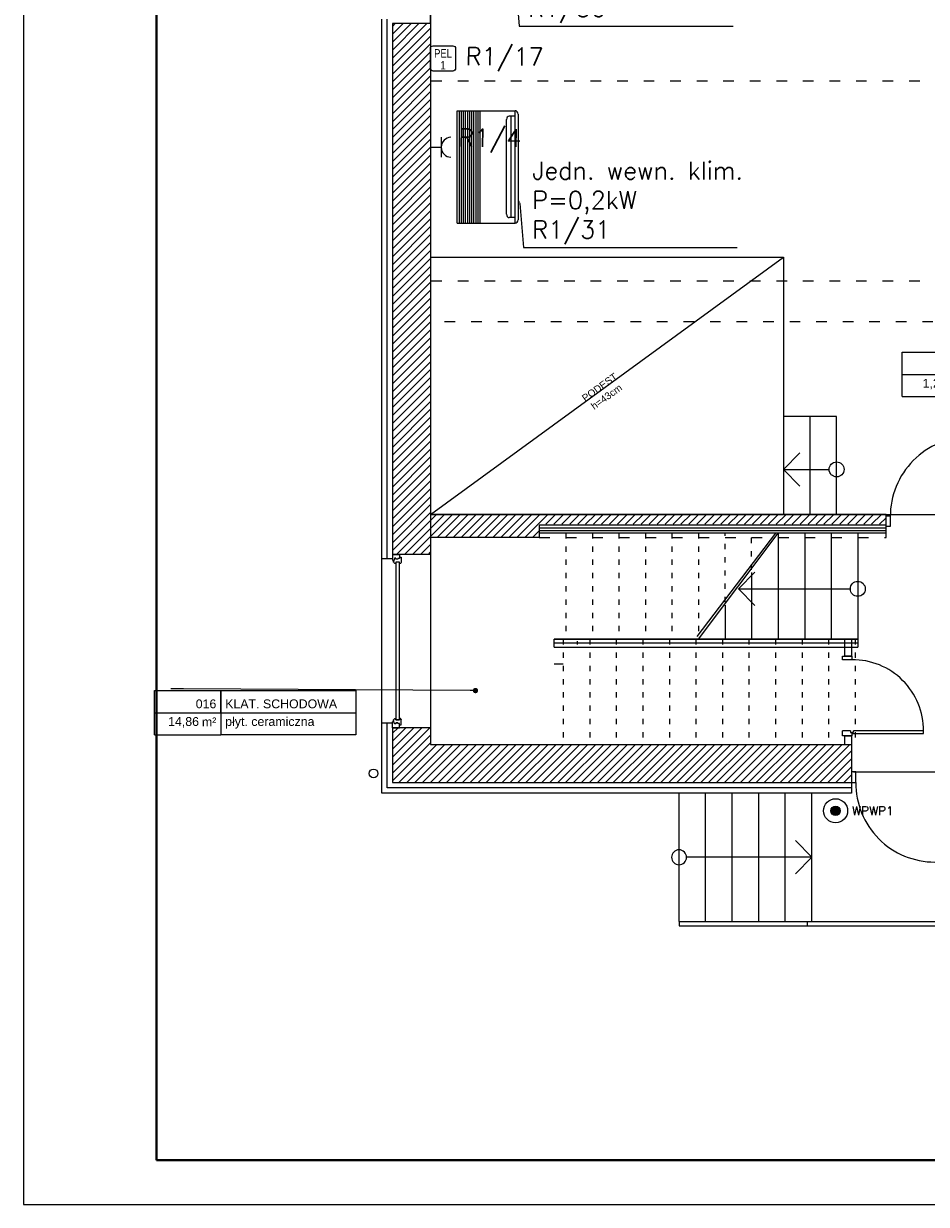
# Model space of a CAD drawing. Header units: millimetres. Extents: x 22250 to 51280, y -5012 to 7692.
# Tile 27 of 183: x 30876 to 31897, y 1533 to 2868. Entities that reach past the tile are written whole.
import ezdxf
from ezdxf import colors
from ezdxf.entities.mleader import LeaderData, LeaderLine
from ezdxf.enums import TextEntityAlignment as Align
from ezdxf.math import Vec2, Vec3

# ---------------------------------------------------------------- set-up
doc = ezdxf.new("R2010")
doc.units = ezdxf.units.MM
doc.linetypes.add('ACAD_ISO03W100', pattern=[30, 12, -18])
for name, color, linetype, lineweight in [('2DL_OBJ', 7, 'Continuous', 25), ('CP_DETAL', 33, 'Continuous', 9), ('E_Obwody', 3, 'Continuous', 13)]:
    doc.layers.add(name, color=color, linetype=linetype, lineweight=lineweight)
for name, color, linetype in [('AA OPISY', 40, 'Continuous'), ('E_Gniazda', 1, 'Continuous'), ('E_nowe', 1, 'Continuous'), ('E_podklad', 252, 'Continuous'), ('IE_gniazda_PEL', 94, 'Continuous')]:
    doc.layers.add(name, color=color, linetype=linetype)
doc.styles.add('ARIAL', font='arial.ttf')
doc.styles.add('CP_ATTR', font='ROMANS.SHX')
doc.styles.get("Standard").update_dxf_attribs({"font": 'arial.ttf'})
doc.linetypes.add('BATTING', pattern='A,0.0001,-0.1,[134,ltypeshp.shx,S=0.1,R=0,X=-0.1,Y=0],-0.2,[134,ltypeshp.shx,S=0.1,R=180,X=0.1,Y=0],-0.1', length=0.4001)
pattern_1 = [(45, (16286.52, -15796.4403), (-4.490128, 4.490128), [])]

# ---------------------------------------------------------------- blocks, each defined once
blk = doc.blocks.new('*U203')
at = {"color": 144}
for p, q in [((-28, 0), (-28, -8)), ((-28, 0), (-21.3, 0)), ((-28, 0), (-28, -8)), ((-21.3, 0), (-20.7, -1.6)), ((161.3, 0), (160.7, -1.6)), ((168, 0), (161.3, 0)), ((168, 0), (168, -8)), ((-28, -8), (-24.8, -8)), ((-24.8, -8), (-24.8, -9.9)), ((-24.8, -8), (-23.4, -8)), ((-24.8, -9.9), (-18.9, -9.9)), ((-23.8, -2.4), (-20.7, -1.6)), ((-23.8, -3.7), (-23.8, -2.4)), ((-22.4, -3.7), (-23.8, -3.7)), ((-23.4, -8), (-23.4, -6.1)), ((-23.4, -6.1), (-22.4, -6.1)), ((-22.4, -6.1), (-22.4, -3.7)), ((-20.7, -1.6), (-19.9, -1.6)), ((-19.9, -1.6), (-20, -1)), ((-19.2, -8), (-19.2, -3.7)), ((-19.2, -3.7), (-17.6, -3.7)), ((-17.7, -8), (-19.2, -8)), ((-17.7, -9), (-17.7, -8)), ((159.2, -3.7), (157.6, -3.7)), ((157.7, -9), (157.7, -8)), ((157.7, -8), (159.2, -8)), ((164.8, -9.9), (158.9, -9.9)), ((159.2, -8), (159.2, -3.7)), ((159.9, -1.6), (160, -1)), ((160.7, -1.6), (159.9, -1.6)), ((163.8, -2.4), (160.7, -1.6)), ((162.4, -6.1), (162.4, -3.7)), ((162.4, -3.7), (163.8, -3.7)), ((163.4, -6.1), (162.4, -6.1)), ((163.4, -8), (163.4, -6.1)), ((164.8, -8), (163.4, -8)), ((163.8, -3.7), (163.8, -2.4)), ((168, -8), (164.8, -8)), ((164.8, -8), (164.8, -9.9))]:
    blk.add_line(p, q, dxfattribs=at)
blk.add_lwpolyline([(-19.2, -3.7), (159.2, -3.7), (159.2, -8), (-19.2, -8)], close=True, dxfattribs=at)
for centre, radius, start, end in [((-20.1, -3.5), 2.51, 356.8105, 86.8105), ((-19, -8.4), 1.5, 273.3553, 335.6854), ((160.1, -3.5), 2.51, 93.1895, 183.1895), ((159, -8.4), 1.5, 204.3146, 266.6447)]:
    blk.add_arc(centre, radius, start, end, dxfattribs=at)
blk = doc.blocks.new('*U210')
at = {"layer": 'AA OPISY'}
for q in [(-28.5, 18.8), (-136.6, 0), (-28.5, -18.8)]:
    blk.add_line((-10, 0), q, dxfattribs=at)
blk.add_circle((-145, 0), 8.43, dxfattribs=at)
blk = doc.blocks.new('*U209')
at = {"layer": 'AA OPISY'}
for q in [(-103.5, 18.8), (-136.6, 0), (-103.5, -18.8)]:
    blk.add_line((-85, 0), q, dxfattribs=at)
blk.add_circle((-145, 0), 8.43, dxfattribs=at)
blk = doc.blocks.new('*U211')
at = {"lineweight": 5}
for p, q in [((-75, -25), (-75, 25)), ((-75, 25), (0, 25)), ((0, 0), (0, 25)), ((0, 25), (152.7, 25)), ((152.7, 25), (152.7, -25)), ((-75, -25), (0, -25)), ((152.7, -25), (0, -25))]:
    blk.add_line(p, q, dxfattribs=at)
at = {"lineweight": 5, "ltscale": 18.5}
for p, q in [((0, 25), (0, -25)), ((-75, 0), (152.7, 0))]:
    blk.add_line(p, q, dxfattribs=at)
at = {"lineweight": 5, "ltscale": 18.5, "insert": (-5, -10.4), "char_height": 10, "attachment_point": 6, "style": 'ARIAL'}
blk.add_mtext('\\A1;m²', dxfattribs=at)
at = {"lineweight": 5, "style": 'ARIAL'}
blk.add_attdef('1NR', text='', height=10, dxfattribs=at).set_placement((-5, 5), align=Align.RIGHT)
blk.add_attdef('2POM', (5, 5), '', height=10, dxfattribs=at)
blk.add_attdef('4PL2', text='', height=10, dxfattribs=at).set_placement((-24.6, -5), align=Align.TOP_RIGHT)
blk.add_attdef('3POS', text='', height=10, dxfattribs=at).set_placement((5, -5), align=Align.TOP_LEFT)
blk = doc.blocks.new('_Dot')
at = {"color": 0, "linetype": 'ByBlock', "lineweight": -2}
blk.add_line((-0.5, 0), (-1, 0), dxfattribs=at)
at = {"color": 0, "linetype": 'ByBlock', "const_width": 0.5}
blk.add_lwpolyline([(-0.25, 0, 1), (0.25, 0, 1)], format="xyb", close=True, dxfattribs=at)
blk = doc.blocks.new('*U218')
at = {"lineweight": 5}
for p, q in [((-75, -25), (-75, 25)), ((-75, 25), (0, 25)), ((0, 0), (0, 25)), ((0, 25), (118.2, 25)), ((118.2, 25), (118.2, -25)), ((-75, -25), (0, -25)), ((118.2, -25), (0, -25))]:
    blk.add_line(p, q, dxfattribs=at)
at = {"lineweight": 5, "ltscale": 18.5}
for p, q in [((0, 25), (0, -25)), ((-75, 0), (118.2, 0))]:
    blk.add_line(p, q, dxfattribs=at)
at = {"lineweight": 5, "ltscale": 18.5, "insert": (-5, -10.4), "char_height": 10, "attachment_point": 6, "style": 'ARIAL'}
blk.add_mtext('\\A1;m²', dxfattribs=at)
at = {"lineweight": 5, "style": 'ARIAL'}
blk.add_attdef('1NR', text='', height=10, dxfattribs=at).set_placement((-5, 5), align=Align.RIGHT)
blk.add_attdef('2POM', (5, 5), '', height=10, dxfattribs=at)
blk.add_attdef('4PL2', text='', height=10, dxfattribs=at).set_placement((-24.6, -5), align=Align.TOP_RIGHT)
blk.add_attdef('3POS', text='', height=10, dxfattribs=at).set_placement((5, -5), align=Align.TOP_LEFT)
blk = doc.blocks.new('*U222')
at = {"layer": 'AA OPISY'}
for q in [(-13.5, 18.8), (-136.6, 0), (-13.5, -18.8)]:
    blk.add_line((5, 0), q, dxfattribs=at)
blk.add_circle((-145, 0), 8.43, dxfattribs=at)
blk = doc.blocks.new('*U966')
blk.add_lwpolyline([(-71, 0), (0, 0), (0, 42), (-71, 42)], close=True)
at = {"lineweight": 40}
blk.add_lwpolyline([(-68, 1), (-1, 1), (-1, 41), (-68, 41)], close=True, dxfattribs=at)
blk = doc.blocks.new('PEL 1')
at = {"lineweight": 25}
blk.add_lwpolyline([(-17.5, 45), (17.5, 45, -0.414214), (22.5, 40), (22.5, 5, -0.414214), (17.5, 0), (-17.5, 0, -0.414214), (-22.5, 5), (-22.5, 40, -0.414214)], format="xyb", close=True, dxfattribs=at)
at = {"style": 'ARIAL', "width": 0.8}
for s, p in [('PEL', (0, 24.1)), ('1', (0, 2.8))]:
    blk.add_text(s, height=15, dxfattribs=at).set_placement(p, align=Align.CENTER)
blk = doc.blocks.new('2v_cent007_0744_5u4dhky')
for p, q in [((-59.7, 69), (59.7, 69)), ((-63.5, 0), (-63.5, 65.8)), ((63.5, 65.8), (-63.5, 65.8)), ((-57.3, 65.8), (-57.3, 59.1)), ((-57.3, 60.8), (57.3, 60.8)), ((53.5, 55.9), (-53.5, 55.9)), ((57.3, 65.8), (57.3, 59.1)), ((57.3, 65.8), (57.3, 59.1)), ((63.5, 0), (63.5, 65.8)), ((63.5, 26.3), (-63.5, 26.3)), ((-63.5, 2.6), (63.5, 2.6)), ((63.5, 0), (-63.5, 0))]:
    blk.add_line(p, q)
for centre, start_param, end_param in [((-59.7, 65.8), -1.570796, 0), ((59.7, 65.8), -3.141593, -1.570796), ((-53.5, 59.1), 0, 1.570796), ((53.5, 59.1), 1.570796, 3.141593), ((53.5, 59.1), 1.570796, 3.141593)]:
    blk.add_ellipse(centre, major_axis=(-3.85, 0), ratio=0.821182, start_param=start_param, end_param=end_param)
at = {"layer": 'CP_DETAL'}
for p, q in [((63.5, 24), (-63.5, 24)), ((63.5, 21.6), (-63.5, 21.6)), ((63.5, 19.2), (-63.5, 19.2)), ((63.5, 16.9), (-63.5, 16.9)), ((63.5, 14.5), (-63.5, 14.5)), ((63.5, 12.1), (-63.5, 12.1)), ((63.5, 9.7), (-63.5, 9.7)), ((63.5, 7.4), (-63.5, 7.4)), ((63.5, 5), (-63.5, 5))]:
    blk.add_line(p, q, dxfattribs=at)
at = {"linetype": 'ByBlock', "style": 'CP_ATTR', "flags": 9}
for tag, p in [('NAME', (-0.1, -0.4)), ('NUMBER', (-0.1, -0.4)), ('GROUP', (-0.1, -0.4)), ('ARTICLE', (-0.1, -0.4)), ('PRODUCT-TYPE', (-0.1, -0.4)), ('CAPACITY_COOL_KW', (-0.1, -0.5)), ('CAPACITY_HEAT_KW', (-0.1, -0.5)), ('ORDER-NO', (-0.1, -0.5)), ('PRODUCER', (-0.1, -0.5)), ('DN', (0, -0.4)), ('PN', (0, -0.4)), ('TEMPERATURE', (0, -0.4)), ('FLOW', (0, -0.4)), ('CHARACTER', (0, -0.4)), ('OTHER', (0, -0.4)), ('VOLTAGE', (0, -0.5)), ('POWER', (0, -0.5)), ('CAPACITY_MAX', (0, -0.5))]:
    blk.add_attdef(tag, text='', height=0.01, dxfattribs=at).set_placement(p, align=Align.MIDDLE_LEFT)

msp = doc.modelspace()

# ---------------------------------------------------------------- hatches: boundary and pattern name
at = {"layer": 'E_nowe', "lineweight": -2}
h = msp.add_hatch(color=1, dxfattribs=at)
h.dxf.hatch_style = 1
h.paths.add_polyline_path([(31799.2, 1978.2, 1), (31788.6, 1978.2, 1)])
at = {"layer": 'E_podklad'}
h = msp.add_hatch(dxfattribs=at)
h.set_pattern_fill('ANSI31', color=256, scale=2)
h.set_pattern_definition(pattern_1)
h.paths.add_polyline_path([(32803, 2212.1), (32201, 2212.1), (32201, 2865.1), (32158, 2865.1), (32158, 2169.1), (32803, 2169.1)])
h.paths.add_polyline_path([(32156, 2865.1), (32129, 2865.1), (32129, 2574.1), (32114, 2574.1), (32114, 2205.1), (31971, 2205.1), (31971, 2162.1), (32156, 2162.1)])
h.paths.add_polyline_path([(32201, 3149.1), (32129, 3149.1), (32129, 3093.1), (32201, 3093.1)])
h.paths.add_polyline_path([(32201, 3444.1), (32158, 3444.1), (32158, 3379.1), (32201, 3379.1)])
h.paths.add_polyline_path([(32158, 3444.1), (32129, 3444.1), (32129, 3379.1), (32158, 3379.1)])
h.paths.add_polyline_path([(32229, 3487.1), (32158, 3487.1), (32158, 3492.1), (31983, 3492.1), (31983, 3484.1), (31983, 3449.1), (32115, 3449.1), (32115, 3444.1), (32229, 3444.1)])
h.paths.add_polyline_path([(32510, 3487.1), (32466, 3487.1), (32466, 3479.1), (32466, 3444.1), (32510, 3444.1)])
h.paths.add_polyline_path([(31757, 3492.1), (31706, 3492.1), (31706, 3484.1), (31706, 3449.1), (31757, 3449.1)])
h.paths.add_polyline_path([(31480, 3492.1), (31293, 3492.1), (31293, 3376.1), (31301, 3376.1), (31336, 3376.1), (31336, 3449.1), (31480, 3449.1)])
h.paths.add_polyline_path([(31336, 3156.1), (31293, 3156.1), (31293, 3100.1), (31301, 3100.1), (31336, 3100.1)])
h.paths.add_polyline_path([(31336, 2868.1), (31293, 2868.1), (31293, 2268.1), (31336, 2268.1)])
h.paths.add_polyline_path([(31812, 2053.1), (31336, 2053.1), (31336, 2072.1), (31293, 2072.1), (31293, 2010.1), (31812, 2010.1), (31812, 2022.1)])
h.paths.add_polyline_path([(32014, 2053.1), (31990, 2053.1), (31971, 2053.1), (31912, 2053.1), (31912, 2010.1), (32014, 2010.1)])
h = msp.add_hatch(dxfattribs=at)
h.set_pattern_fill('ANSI31', color=256, scale=2)
h.set_pattern_definition(pattern_1)
h.paths.add_polyline_path([(32172, 2044.1), (32138, 2044.1), (32138, 2010.1), (32172, 2010.1)])
h.paths.add_polyline_path([(32114, 2313.1), (31951, 2313.1), (31951, 2287.1), (31970.9, 2287.1), (31981, 2287.1), (31981, 2297.1), (32114, 2297.1)])
h.paths.add_polyline_path([(31459, 2287.1), (31459, 2302.1), (31851, 2302.1), (31851, 2287.1), (31851, 2313.1), (31336, 2313.1), (31336, 2287.1)])

# ---------------------------------------------------------------- linework, layer by layer
at = {"layer": 'E_Gniazda'}
for p, q in [((31348.1, 2739.7), (31348.1, 2717.2)), ((31336, 2728.4), (31348.1, 2728.4))]:
    msp.add_line(p, q, dxfattribs=at)
msp.add_arc((31359.4, 2728.4), 11.3, 91.3915, 268.6085, dxfattribs=at)
at = {"layer": 'E_nowe', "color": 1, "lineweight": -2}
for radius in [13.6, 5.31]:
    msp.add_circle((31793.9, 1978.2), radius, dxfattribs=at)
at = {"layer": 'E_podklad', "ltscale": 2}
for p, q in [((31336, 2868.1), (31336, 3100.1)), ((31336, 2868.1), (31293, 2868.1)), ((31765, 2424.1), (31735, 2424.1)), ((31765, 2313.1), (31765, 2424.1)), ((31795, 2424.1), (31765, 2424.1)), ((31795, 2313.1), (31795, 2424.1)), ((31851, 2313.1), (31336, 2313.1)), ((31735, 2313.1), (31765, 2313.1)), ((31851, 2292.1), (31851, 2313.1)), ((31459, 2298.1), (31851, 2298.1)), ((31459, 2287.1), (31336, 2287.1)), ((31459, 2295.1), (31851, 2295.1)), ((31851, 2292.1), (31459, 2292.1)), ((31637.5, 2175.4), (31726.4, 2292.1)), ((31639, 2172.1), (31729, 2292.1)), ((31729, 2292.1), (31729, 2172.1)), ((31759, 2292.1), (31759, 2172.1)), ((31789, 2292.1), (31789, 2172.1)), ((31819, 2292.1), (31819, 2172.1)), ((31851, 2294.6), (31851, 2294.6)), ((31293, 2263.1), (31281, 2263.1)), ((31281, 2077.1), (31281, 2263.1)), ((31336, 2268.1), (31293, 2268.1)), ((31336, 2268.1), (31336, 2072.1)), ((31699, 2247.5), (31699, 2172.1)), ((31669, 2210.8), (31669, 2172.1)), ((31819, 2172.1), (31476, 2172.1)), ((31804, 2172.1), (31476, 2172.1)), ((31476, 2172.1), (31819, 2172.1)), ((31476, 2163.1), (31476, 2172.1)), ((31476, 2168.1), (31819, 2168.1)), ((31476, 2163.1), (31819, 2163.1)), ((31501.7, 2170.1), (31501.7, 2166.1)), ((31804, 2172.1), (31804, 2153.1)), ((31812, 2172.1), (31812, 2153.1)), ((31819, 2172.1), (31819, 2163.1)), ((31812, 2153.1), (31804, 2153.1)), ((31486, 2143.9), (31476, 2143.9)), ((31293, 2077.1), (31281, 2077.1)), ((31336, 2072.1), (31293, 2072.1)), ((31804, 2063.1), (31804, 2053.1)), ((31804, 2063.1), (31812, 2063.1)), ((31812, 2063.1), (31812, 2053.1)), ((31812, 2053.1), (31812, 2010.1)), ((31814.3, 2022.1), (31912, 2022.1)), ((31812, 2010.1), (31812, 1998.1)), ((31617, 1853.1), (31617, 1998.1)), ((31647, 1853.1), (31647, 1998.1)), ((31677, 1853.1), (31677, 1998.1)), ((31707, 1853.1), (31707, 1998.1)), ((31737, 1853.1), (31737, 1998.1)), ((31767, 1853.1), (31767, 1998.1)), ((31617, 1853.1), (31617, 1848.1)), ((31617, 1853.1), (31975, 1853.1)), ((31617, 1848.1), (31975, 1848.1)), ((31761.6, 1853.1), (31761.6, 1848.1))]:
    msp.add_line(p, q, dxfattribs=at)
at = {"layer": 'E_podklad', "linetype": 'ACAD_ISO03W100'}
for p, q in [((32129, 2803.1), (31336, 2803.1)), ((32129, 2577.1), (31336, 2577.1)), ((32114, 2531.1), (31336, 2531.1))]:
    msp.add_line(p, q, dxfattribs=at)
at = {"layer": 'E_podklad', "transparency": 33554559}
msp.add_line((31336, 2313.1), (31735, 2604.1), dxfattribs=at)
at = {"layer": 'E_podklad', "linetype": 'ACAD_ISO03W100', "ltscale": 0.5}
for p, q in [((31489, 2292.1), (31489, 2172.1)), ((31519, 2292.1), (31519, 2172.1)), ((31549, 2292.1), (31549, 2172.1)), ((31579, 2292.1), (31579, 2172.1)), ((31609, 2292.1), (31609, 2172.1)), ((31639, 2292.1), (31639, 2172.1)), ((31669, 2214), (31669, 2292.1)), ((31699, 2250.6), (31699, 2292.1)), ((31486, 2172.1), (31486, 2053.1)), ((31516, 2172.1), (31516, 2053.1)), ((31516, 2172.1), (31516, 2053.1)), ((31546, 2172.1), (31546, 2053.1)), ((31576, 2172.1), (31576, 2053.1)), ((31606, 2172.1), (31606, 2053.1)), ((31636, 2172.1), (31636, 2053.1)), ((31666, 2172.1), (31666, 2053.1)), ((31696, 2172.1), (31696, 2053.1)), ((31726, 2172.1), (31726, 2053.1)), ((31756, 2172.1), (31756, 2053.1)), ((31786, 2172.1), (31786, 2053.1)), ((31816, 2172.1), (31816, 2053.1))]:
    msp.add_line(p, q, dxfattribs=at)
at = {"layer": 'E_podklad', "color": 144, "true_color": 0x007cb0}
for p, q in [((31810.6, 2068.5), (31810.6, 2066.7)), ((31810.6, 2066.7), (31812.4, 2066.7)), ((31812.9, 2067.1), (31814.3, 2067.1)), ((31814.3, 2067.1), (31814.3, 2068.5))]:
    msp.add_line(p, q, dxfattribs=at)
at = {"layer": 'E_podklad', "ltscale": 2}
for points in [[(32114, 2313.1), (32114, 2574.1), (32129, 2574.1), (32129, 3444.1), (32115, 3444.1), (32115, 3449.1), (31336, 3449.1), (31336, 2313.1), (32114, 2313.1)], [(31281, 2263.1), (31281, 2873.1)], [(31293, 2868.1), (31293, 2268.1)], [(31336, 2868.1), (31336, 2268.1)], [(31336, 2604.1), (31735, 2604.1), (31735, 2313.1)], [(31851, 2292.1), (31851, 2301.1), (31459, 2301.1), (31459, 2287.1)], [(31812, 1998.1), (31281, 1998.1), (31281, 2077.1)], [(31293, 2072.1), (31293, 2010.1), (31812, 2010.1)], [(31336, 2072.1), (31336, 2053.1), (31812, 2053.1)]]:
    msp.add_lwpolyline(points, dxfattribs=at)
at = {"layer": 'E_podklad', "linetype": 'BATTING', "ltscale": 14}
for points in [[(31287, 2263.1), (31287, 2873.1)], [(31812, 2004.1), (31287, 2004.1), (31287, 2076.3)]]:
    msp.add_lwpolyline(points, dxfattribs=at)
at = {"layer": 'E_podklad', "color": 144, "true_color": 0x007cb0}
for points in [[(31851, 2299.7), (31851, 2311.6), (31855.6, 2311.6), (31855.6, 2299.7), (31851, 2299.7)], [(31801.6, 2153.1), (31812.4, 2153.1), (31812.4, 2149), (31801.6, 2149), (31801.6, 2153.1)], [(31810.6, 2068.5), (31801.6, 2068.5)], [(31812.4, 2066.7), (31812.4, 2063.1), (31801.6, 2063.1), (31801.6, 2068.5)], [(31812.9, 2065.7), (31893.4, 2065.7), (31893.4, 2068.5), (31814.3, 2068.5)], [(31812.9, 2067.1), (31812.9, 2065.7)], [(31812, 2022.1), (31812, 2010.1), (31816.6, 2010.1), (31816.6, 2022.1), (31812, 2022.1)]]:
    msp.add_lwpolyline(points, dxfattribs=at)
at = {"layer": 'E_podklad', "linetype": 'ACAD_ISO03W100'}
msp.add_lwpolyline([(31459, 2287.1), (31851, 2287.1), (31851, 2292.1)], dxfattribs=at)
at = {"layer": 'E_podklad'}
msp.add_circle((31271.7, 2020.4), 5, dxfattribs=at)
at = {"layer": 'E_podklad', "color": 144, "true_color": 0x007cb0}
for centre, radius, start, end in [((31945.1, 2311.1), 89.4, 89.9989, 180.3548), ((31812.9, 2068.5), 80.5, 359.9989, 90.3548), ((31906.1, 2009.6), 89.4, 179.6452, 270.0011)]:
    msp.add_arc(centre, radius, start, end, dxfattribs=at)

# ---------------------------------------------------------------- block references
at = {"xscale": 50, "yscale": 50, "zscale": 50}
msp.add_blockref('*U966', (34426.2, 1533.2), dxfattribs=at)
at = {"layer": '2DL_OBJ', "rotation": 270}
msp.add_blockref('2v_cent007_0744_5u4dhky', (31366, 2706.1), dxfattribs=at)
at = {"layer": 'E_podklad'}
for name, p, values in [('*U218', (31944, 2471.5), {'1NR': '015', '2POM': 'SCHOWEK', '3POS': 'płyt. ceramiczna', '4PL2': '1,22'}), ('*U211', (31099, 2089.1), {'1NR': '016', '2POM': 'KLAT. SCHODOWA', '3POS': 'płyt. ceramiczna', '4PL2': '14,86'})]:
    msp.add_blockref(name, p, dxfattribs=at).add_auto_attribs(values)
at = {"layer": 'E_podklad', "transparency": 33554559, "rotation": 180}
for name, p in [('*U209', (31650, 2364.1)), ('*U210', (31674, 2229.1))]:
    msp.add_blockref(name, p, dxfattribs=at)
at = {"layer": 'E_podklad', "transparency": 33554559, "xscale": -1}
for name, p, rotation in [('*U203', (31293, 2240.1), 89.99999999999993), ('*U222', (31762, 1925.6), 180)]:
    msp.add_blockref(name, p, dxfattribs=dict(at, rotation=rotation))
at = {"layer": 'IE_gniazda_PEL', "xscale": 0.6336881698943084, "yscale": 0.6336881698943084, "zscale": 0.6336881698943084}
msp.add_blockref('PEL 1', (31350.2, 2814.5), dxfattribs=at)

# ---------------------------------------------------------------- texts
at = {"layer": 'E_nowe', "linetype": 'Continuous', "lineweight": 20, "insert": (31812.4, 1983.1, 1), "char_height": 10, "width": 19.11, "attachment_point": 1}
msp.add_mtext('\\pxt1;{\\Fsimplex|c0;WPWP1}', dxfattribs=at)
at = {"layer": 'E_Obwody', "linetype": 'Continuous', "lineweight": 20, "char_height": 20, "width": 38.22, "attachment_point": 1, "rotation": 359.5659}
for s, insert in [('{\\Fsimplex,bigfont|c0;R1/17}', (31375.9, 2841.3)), ('{\\Fsimplex,bigfont|c0;R1/4}', (31367.6, 2749.2))]:
    msp.add_mtext(s, dxfattribs=dict(at, insert=insert))
at = {"layer": 'E_podklad', "transparency": 33554559, "insert": (31531.1, 2451.6), "char_height": 8, "attachment_point": 5, "rotation": 35.857}
msp.add_mtext_dynamic_manual_height_columns('PODEST\\Ph=43cm', width=44.391, gutter_width=12.5, heights=[0], dxfattribs=at)

# ---------------------------------------------------------------- leaders
at = {"layer": 'E_Gniazda', "color": 30, "linetype": 'ByBlock', "lineweight": -3, "ltscale": 20}
ml = msp.add_multileader_mtext('Standard', dxfattribs=at)
ml.set_content('{\\Fsimplex|c0;Jedn. wewn. klim.\\PP=0,2kW\\PR1/30}', color=30)
ml.set_leader_properties()
ml.build(insert=Vec2(0, 0))
ml.multileader.update_dxf_attribs({"text_left_attachment_type": 5, "text_right_attachment_type": 5})
ctx = ml.context
ctx.base_point, ctx.char_height, ctx.plane_origin = Vec3(31444.3, 2865.4), 20, Vec3(33346.1, 2849.2)
ctx.left_attachment, ctx.right_attachment = 5, 5
notes = []
notes.append((ctx, [(0, (1, 1, 0), (31436.3, 2865.4), (1, 0), 8, [(6, [(31431.8, 2919.1)], 0, [])])]))
ctx.mtext.insert, ctx.mtext.flow_direction = Vec3(31446.3, 2962.5), 5
ml = msp.add_multileader_mtext('Standard', dxfattribs=at)
ml.set_content('{\\Fsimplex|c0;Jedn. wewn. klim.\\PP=0,2kW\\PR1/31}', color=30)
ml.set_leader_properties()
ml.build(insert=Vec2(0, 0))
ml.multileader.update_dxf_attribs({"text_left_attachment_type": 5, "text_right_attachment_type": 5})
ctx = ml.context
ctx.base_point, ctx.char_height, ctx.plane_origin = Vec3(31449.1, 2614.9), 20, Vec3(33350.9, 2598.7)
ctx.left_attachment, ctx.right_attachment = 5, 5
notes.append((ctx, [(0, (1, 1, 0), (31441.1, 2614.9), (1, 0), 8, [(6, [(31436.7, 2668.6)], 0, [])])]))
ctx.mtext.insert, ctx.mtext.flow_direction = Vec3(31451.1, 2712), 5
at = {"layer": 'E_podklad'}
ml = msp.add_multileader_mtext('Standard', dxfattribs=at)
ml.set_content('', color=256)
ml.set_leader_properties()
ml.set_arrow_properties(name='DOT')
ml.build(insert=Vec2(0, 0))
ml.multileader.update_dxf_attribs({"arrow_head_size": 6})
ctx = ml.context
ctx.base_point, ctx.arrow_head_size, ctx.plane_origin = Vec3(31038.5, 2116.1), 6, Vec3(30822, 2581.8)
ctx.text_align_type = 2
notes.append((ctx, [(0, (1, 1, 0), (31057, 2116.1), (-1, 0), 14.5, [(0, [(31386.9, 2114.1)], 0, [])])]))
ctx.mtext.insert, ctx.mtext.alignment, ctx.mtext.flow_direction = Vec3(31040.5, 2116.1), 3, 5
for ctx, leaders in notes:
    for number, flags, end, landing, length, lines in leaders:
        leader = LeaderData()
        leader.index, (leader.has_last_leader_line, leader.has_dogleg_vector, leader.attachment_direction) = number, flags
        leader.last_leader_point, leader.dogleg_vector, leader.dogleg_length = Vec3(end), Vec3(landing), length
        for number, points, colour, breaks in lines:
            line = LeaderLine()
            line.index, line.vertices, line.color, line.breaks = number, Vec3.list(points), colors.encode_raw_color(colour), breaks
            leader.lines.append(line)
        ctx.leaders.append(leader)

doc.saveas('drawing.dxf')
